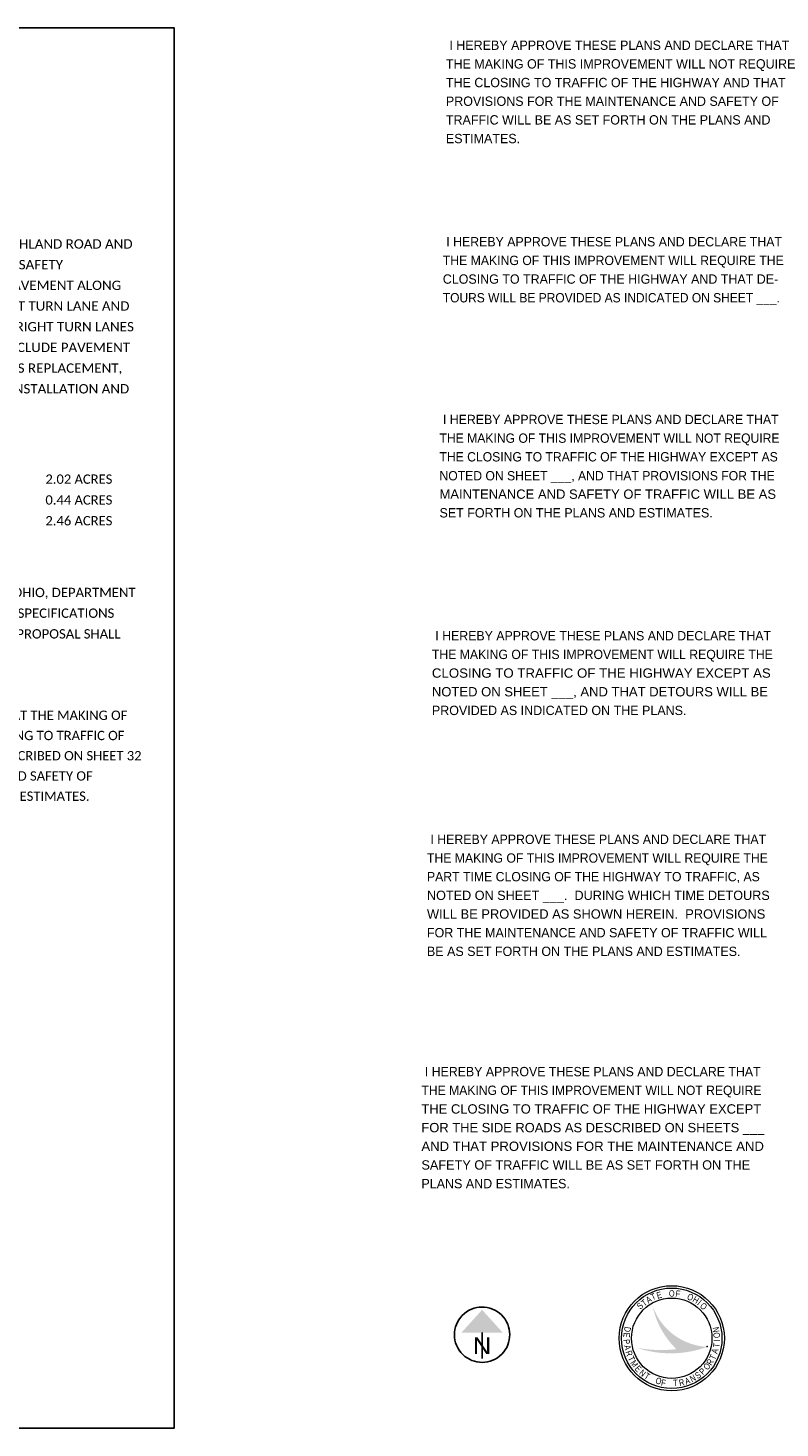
# Model space of a CAD drawing. Header units: feet. Extents: x -18 to 2245837, y -21 to 596159.
# Tile 15 of 35: x 19 to 30, y -6 to 15. Entities that reach past the tile are written whole.
import ezdxf
from ezdxf.enums import TextEntityAlignment as Align

# ---------------------------------------------------------------- set-up
doc = ezdxf.new("R2010")
doc.units = ezdxf.units.FT
doc.header["$MEASUREMENT"] = 0
doc.layers.add('0_View_Frame_Border', color=7, linetype='Continuous', plot=False)
doc.layers.add('SH_Data', color=7, linetype='Continuous')
doc.layers.add('SH_Text', color=7, linetype='Continuous')
doc.layers.add('SH_Data (Construction)', color=7, linetype='Continuous', lineweight=0)
doc.styles.add('Font 70-Main Title', font='txt', dxfattribs={"width": 1.15, "height": 0.25})
doc.styles.add('P_Straight_Normal', font='calibri.ttf', dxfattribs={"height": 0.14})
doc.styles.add('Slanted-Normal LS 0.50', font='font31.shx', dxfattribs={"height": 0.14})
doc.styles.add('Style-font30', font='font30.shx')
doc.styles.add('Style-font31', font='font31.shx')

# ---------------------------------------------------------------- blocks, each defined once
blk = doc.blocks.new('ODOT_LOGO')
at = {"layer": 'SH_Data', "linetype": 'Continuous', "lineweight": 0}
blk.add_hatch(color=3, dxfattribs=at).paths.add_polyline_path([(0.071, -0.163, -0.07507), (-0.525, -0.143, 0.170172), (0.533, -0.129, -0.306876), (-0.288, 0.489, 0.151496)])
at = {"layer": 'SH_Data', "color": 3, "linetype": 'Continuous', "lineweight": 0}
blk.add_line((0.531, -0.135), (0.531, -0.123), dxfattribs=at)
for radius in [0.789, 0.753, 0.603]:
    blk.add_circle((0, 0), radius, dxfattribs=at)
at = {"layer": 'SH_Data (Construction)', "color": 3, "linetype": 'Continuous', "lineweight": 0}
blk.add_point((0.531, -0.123), dxfattribs=at)
at = {"layer": 'SH_Data', "color": 3, "linetype": 'Continuous', "lineweight": 13, "style": 'Style-font30'}
for s, height, rotation, width, p in [('T', 0.0961, 23.9678, 0.832055, (-0.327, 0.655)), ('E', 0.0961, 16.043, 0.832055, (-0.238, 0.683)), ('O', 0.0959, 359.9091, 0.83193, (-0.042, 0.721)), ('F', 0.0961, 351.9674, 0.832055, (0.065, 0.721)), ('O', 0.0959, 335.793, 0.83193, (0.26, 0.678)), ('H', 0.0961, 327.9389, 0.832055, (0.354, 0.637)), ('T', 0.0961, 37.6476, 0.832055, (-0.469, 0.549)), ('A', 0.0961, 31.1261, 0.832055, (-0.402, 0.602)), ('I', 0.0961, 320.2199, 0.832055, (0.435, 0.582)), ('O', 0.0961, 318.5022, 0.832055, (0.478, 0.545)), ('E', 0.0961, 266.6484, 0.832055, (-0.625, 0.082)), ('D', 0.0959, 259.12, 0.83193, (-0.609, 0.163)), ('N', 0.0959, 100.5286, 0.83193, (0.624, 0.081)), ('O', 0.0961, 92.9555, 0.832055, (0.628, 0)), ('P', 0.0961, 274.2753, 0.832055, (-0.631, -0.011)), ('A', 0.0961, 281.7405, 0.832055, (-0.621, -0.092)), ('R', 0.0959, 289.4003, 0.83193, (-0.607, -0.174)), ('A', 0.0961, 73.5293, 0.832055, (0.591, -0.213)), ('T', 0.0961, 81.2026, 0.832055, (0.618, -0.132)), ('I', 0.0961, 88.6028, 0.832055, (0.628, -0.051)), ('T', 0.0961, 296.9819, 0.832055, (-0.577, -0.255)), ('M', 0.0961, 303.081, 0.832055, (-0.547, -0.317)), ('E', 0.0961, 312.2703, 0.832055, (-0.492, -0.398)), ('O', 0.0961, 50.7234, 0.832055, (0.463, -0.425)), ('R', 0.0961, 58.3738, 0.832055, (0.514, -0.366)), ('T', 0.0961, 66.0112, 0.832055, (0.56, -0.295)), ('N', 0.0961, 319.7501, 0.832055, (-0.436, -0.46)), ('T', 0.0961, 327.4174, 0.832055, (-0.371, -0.51)), ('O', 0.0961, 342.6135, 0.832055, (-0.224, -0.582)), ('F', 0.0961, 350.1546, 0.832055, (-0.149, -0.614)), ('T', 0.0961, 5.2461, 0.832055, (0.019, -0.624)), ('R', 0.0961, 12.9016, 0.832055, (0.1, -0.626)), ('A', 0.0961, 20.3744, 0.832055, (0.182, -0.607)), ('N', 0.0961, 28.0344, 0.832055, (0.258, -0.577)), ('S', 0.0961, 35.6162, 0.832055, (0.335, -0.537)), ('P', 0.0959, 43.1954, 0.831625, (0.401, -0.486))]:
    blk.add_text(s, height=height, rotation=rotation, dxfattribs=dict(at, width=width)).set_placement(p, align=Align.TOP_LEFT)
at = {"layer": 'SH_Data', "color": 3, "linetype": 'Continuous', "lineweight": 0, "style": 'Style-font30', "width": 0.832055}
blk.add_text('S', height=0.0961, rotation=45.4775, dxfattribs=at).set_placement((-0.538, 0.494), align=Align.TOP_LEFT)
blk = doc.blocks.new('TITLE1NOTEA')
at = {"layer": 'SH_Data', "linetype": 'Continuous', "lineweight": 13, "style": 'Slanted-Normal LS 0.50'}
for s, p in [(' I HEREBY APPROVE THESE PLANS AND DECLARE THAT', (0, 0)), ('THE MAKING OF THIS IMPROVEMENT WILL NOT REQUIRE', (0, -0.28)), ('THE CLOSING TO TRAFFIC OF THE HIGHWAY AND THAT', (0, -0.56)), ('PROVISIONS FOR THE MAINTENANCE AND SAFETY OF', (0, -0.84)), ('TRAFFIC WILL BE AS SET FORTH ON THE PLANS AND', (0, -1.12)), ('ESTIMATES.', (0, -1.4))]:
    blk.add_text(s, height=0.14, dxfattribs=at).set_placement(p, align=Align.TOP_LEFT)
blk = doc.blocks.new('TITLE1NOTEB')
at = {"layer": 'SH_Data', "linetype": 'Continuous', "lineweight": 13, "style": 'Style-font31'}
for s, width, p in [(' I HEREBY APPROVE THESE PLANS AND DECLARE THAT', 0.987857, (0, 0)), ('THE MAKING OF THIS IMPROVEMENT WILL REQUIRE THE', 0.979286, (0, -0.28)), ('CLOSING TO TRAFFIC OF THE HIGHWAY AND THAT DE-', 0.997143, (0, -0.56)), ('TOURS WILL BE PROVIDED AS INDICATED ON SHEET ___.', 0.96, (0, -0.84))]:
    blk.add_text(s, height=0.14, dxfattribs=dict(at, width=width)).set_placement(p, align=Align.TOP_LEFT)
blk = doc.blocks.new('TITLE1NOTEC')
at = {"layer": 'SH_Data', "linetype": 'Continuous', "lineweight": 13, "style": 'Style-font31'}
for s, width, p in [(' I HEREBY APPROVE THESE PLANS AND DECLARE THAT', 0.987857, (0, 0)), ('THE MAKING OF THIS IMPROVEMENT WILL NOT REQUIRE', 0.972857, (0, -0.28)), ('THE CLOSING TO TRAFFIC OF THE HIGHWAY EXCEPT AS', 0.973571, (0, -0.56)), ('NOTED ON SHEET ___, AND THAT PROVISIONS FOR THE', 0.974286, (0, -0.844)), ('MAINTENANCE AND SAFETY OF TRAFFIC WILL BE AS', 1.043571, (0, -1.12))]:
    blk.add_text(s, height=0.14, dxfattribs=dict(at, width=width)).set_placement(p, align=Align.TOP_LEFT)
blk.add_text('SET FORTH ON THE PLANS AND ESTIMATES.', height=0.14, dxfattribs=at).set_placement((0, -1.4), align=Align.TOP_LEFT)
blk = doc.blocks.new('TITLE1NOTED')
at = {"layer": 'SH_Data', "linetype": 'Continuous', "lineweight": 13, "style": 'Style-font31'}
for s, width, p in [(' I HEREBY APPROVE THESE PLANS AND DECLARE THAT', 0.987857, (0, 0)), ('THE MAKING OF THIS IMPROVEMENT WILL REQUIRE THE', 0.979286, (0, -0.28)), ('CLOSING TO TRAFFIC OF THE HIGHWAY EXCEPT AS', 1.062143, (0, -0.56)), ('NOTED ON SHEET ___, AND THAT DETOURS WILL BE', 1.044286, (0, -0.84))]:
    blk.add_text(s, height=0.14, dxfattribs=dict(at, width=width)).set_placement(p, align=Align.TOP_LEFT)
blk.add_text('PROVIDED AS INDICATED ON THE PLANS.', height=0.14, dxfattribs=at).set_placement((0, -1.12), align=Align.TOP_LEFT)
blk = doc.blocks.new('TITLE1NOTEE')
at = {"layer": 'SH_Data', "linetype": 'Continuous', "lineweight": 13, "style": 'Style-font31'}
for s, width, p in [(' I HEREBY APPROVE THESE PLANS AND DECLARE THAT', 0.987857, (0, 0)), ('THE MAKING OF THIS IMPROVEMENT WILL REQUIRE THE', 0.979286, (0, -0.28)), ('PART TIME CLOSING OF THE HIGHWAY TO TRAFFIC, AS', 0.981429, (0, -0.56)), ('NOTED ON SHEET ___.  DURING WHICH TIME DETOURS', 1.012857, (0, -0.84)), ('WILL BE PROVIDED AS SHOWN HEREIN.  PROVISIONS', 1.031429, (0, -1.12)), ('FOR THE MAINTENANCE AND SAFETY OF TRAFFIC WILL', 0.998571, (0, -1.4))]:
    blk.add_text(s, height=0.14, dxfattribs=dict(at, width=width)).set_placement(p, align=Align.TOP_LEFT)
blk.add_text('BE AS SET FORTH ON THE PLANS AND ESTIMATES.', height=0.14, dxfattribs=at).set_placement((0, -1.68), align=Align.TOP_LEFT)
blk = doc.blocks.new('TITLE1NOTEF')
at = {"layer": 'SH_Data', "linetype": 'Continuous', "lineweight": 13, "style": 'Style-font31'}
for s, width, p in [(' I HEREBY APPROVE THESE PLANS AND DECLARE THAT', 0.987857, (0, 0)), ('THE MAKING OF THIS IMPROVEMENT WILL NOT REQUIRE', 0.972857, (0, -0.28)), ('THE CLOSING TO TRAFFIC OF THE HIGHWAY EXCEPT', 1.037857, (0, -0.56)), ('FOR THE SIDE ROADS AS DESCRIBED ON SHEETS ___', 1.034286, (0, -0.84)), ('AND THAT PROVISIONS FOR THE MAINTENANCE AND', 1.050714, (0, -1.12)), ('SAFETY OF TRAFFIC WILL BE AS SET FORTH ON THE', 1.017143, (0, -1.4))]:
    blk.add_text(s, height=0.14, dxfattribs=dict(at, width=width)).set_placement(p, align=Align.TOP_LEFT)
blk.add_text('PLANS AND ESTIMATES.', height=0.14, dxfattribs=at).set_placement((0, -1.68), align=Align.TOP_LEFT)
blk = doc.blocks.new('North Arrow')
at = {"layer": 'SH_Data', "color": 7, "linetype": 'Continuous'}
blk.add_line((0, 0.033), (0, -0.354), dxfattribs=at)
blk.add_arc((0, 0), 0.415, 129.7798, 129.7633, dxfattribs=at)
blk.add_solid([(0, 0.374), (-0.308, 0.033), (0.308, 0.033)], dxfattribs=at)
at = {"layer": 'SH_Data', "color": 7, "linetype": 'Continuous', "style": 'Font 70-Main Title', "width": 1.15}
blk.add_text('N', height=0.25, dxfattribs=at).set_placement((-0.001, -0.166), align=Align.MIDDLE_CENTER)

msp = doc.modelspace()

# ---------------------------------------------------------------- linework, layer by layer
at = {"layer": '0_View_Frame_Border', "color": 6, "elevation": 3534245.503}
msp.add_lwpolyline([(-9.25, 15), (21.25, 15), (21.25, -6), (-9.25, -6)], close=True, dxfattribs=at)

# ---------------------------------------------------------------- block references
msp.add_blockref('ODOT_LOGO', (28.71, -4.654))
at = {"layer": 'SH_Text'}
for name, p in [('TITLE1NOTEA', (25.323, 14.812)), ('TITLE1NOTEB', (25.277, 11.864)), ('TITLE1NOTEC', (25.227, 9.198)), ('TITLE1NOTED', (25.113, 5.954)), ('TITLE1NOTEE', (25.039, 2.9)), ('TITLE1NOTEF', (24.956, -0.584)), ('North Arrow', (25.866, -4.601))]:
    msp.add_blockref(name, p, dxfattribs=at)

# ---------------------------------------------------------------- texts
at = {"layer": 'SH_Text', "color": 1, "char_height": 0.14, "attachment_point": 1, "style": 'P_Straight_Normal'}
for s, insert, width, line_spacing_factor in [('\\pxql;{\\W1.03;THE PROJECT INCLUDES THE WIDENING OF THE HIGHLAND ROAD AND VALLEY VIEW ROAD INTERSECTION TO CONSTRUCT SAFETY IMPROVEMENTS. THE PROJECT WILL WIDEN THE PAVEMENT ALONG HIGHLAND ROAD TO EXTEND THE WESTBOUND LEFT TURN LANE AND ALONG VALLEY VIEW ROAD TO PROVIDE LEFT AND RIGHT TURN LANES IN BOTH DIRECTIONS. ADDITIONAL WORK TASKS INCLUDE PAVEMENT RESURFACING, SIGNING AND PAVEMENT MARKINGS REPLACEMENT, DRAINAGE IMPROVEMENTS AND TRAFFIC SIGNAL INSTALLATION AND UPGRADES.}', (14.196, 11.831, 3534245.503), 6.50401, 1.33), ('\\pxql;{\\W1.01;THE STANDARD SPECIFICATIONS OF THE STATE OF OHIO, DEPARTMENT OF TRANSPORTATION, INCLUDING SUPPLEMENTAL SPECIFICATIONS LISTED IN THE PLANS AND CHANGES LISTED IN THE PROPOSAL SHALL GOVERN THIS IMPROVEMENT.}', (14.277, 6.603, 3534245.503), 6.50401, 1.33), ('I HEREBY APPROVE THESE PLANS AND DECLARE THAT THE MAKING OF THIS IMPROVEMENT WILL NOT REQUIRE THE CLOSING TO TRAFFIC OF THE HIGHWAY EXCEPT FOR THE SIDE ROADS AS DESCRIBED ON SHEET 32 AND THAT PROVISIONS FOR THE MAINTENANCE AND SAFETY OF TRAFFIC WILL BE AS SET FORTH ON THE PLANS AND ESTIMATES.', (14.303, 4.761, 3534245.503), 6.47388, 1.3)]:
    msp.add_mtext(s, dxfattribs=dict(at, insert=insert, width=width, line_spacing_factor=line_spacing_factor))
for s, insert in [('2.02 ACRES', (19.317, 8.303)), ('0.44 ACRES', (19.317, 7.991)), ('2.46 ACRES', (19.317, 7.679))]:
    msp.add_mtext(s, dxfattribs=dict(at, insert=insert))

doc.saveas('drawing.dxf')
